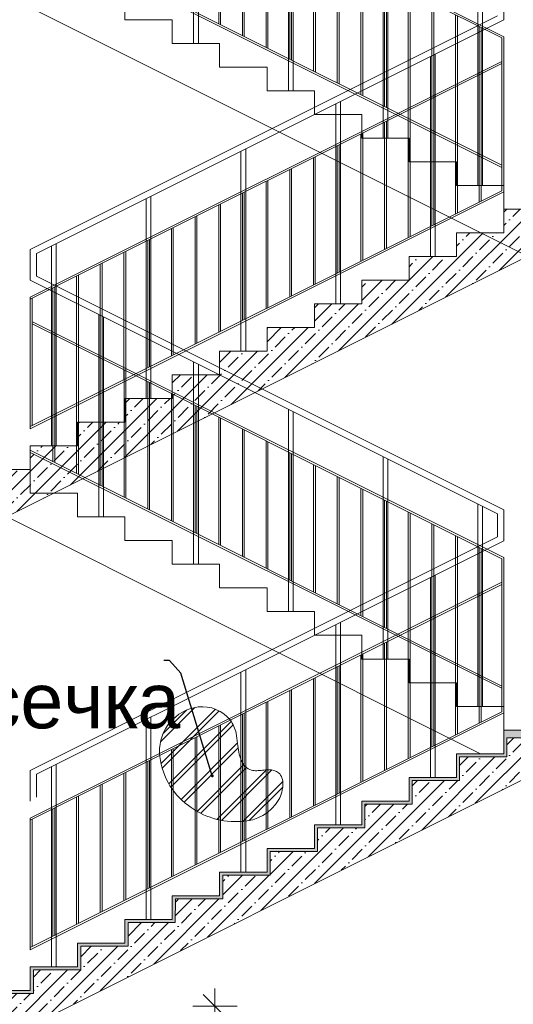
# Model space of a CAD drawing. Header units: millimetres. Extents: x -7244646 to -5701154, y 5723682 to 6071635.
# Tile 43 of 256: x -6390149 to -6387022, y 5743622 to 5749859. Entities that reach past the tile are written whole.
import ezdxf

# ---------------------------------------------------------------- set-up
doc = ezdxf.new("R2010")
doc.units = ezdxf.units.MM
doc.header["$MEASUREMENT"] = 0
for name, color, linetype, lineweight in [('0_Ном._пера__1', 7, 'Continuous', 0), ('0_Ном._пера__120', 7, 'Continuous', 0), ('АР-вертикальная связь - Лестница.АР_Ном._пера__1', 7, 'Continuous', 0), ('АР-Чертеж-Размеры.АР_Ном._пера__1', 7, 'Continuous', 0), ('Перекрытие_Ном._пера__1', 7, 'Continuous', 0)]:
    doc.layers.add(name, color=color, linetype=linetype, lineweight=lineweight)
doc.layers.add('АР-Чертеж-Размеры.АР', color=7, linetype='Continuous')
doc.styles.add('РЎР“Р•РќР•Р\xa0Р\x98Р\xa0_РЎРўР\x98Р›Р¬_2', font='arial.ttf')
doc.dimstyles.new('СГЕНЕРИР_СТИЛЬ__1', dxfattribs={"dimtxt": 500, "dimasz": 237.5, "dimexe": 0.18, "dimexo": 43263.067461, "dimgap": 0, "dimtad": 1, "dimlfac": 0.001, "dimzin": 0, "dimdsep": 46, "dimtxsty": 'РЎР“Р•РќР•Р\xa0Р\x98Р\xa0_РЎРўР\x98Р›Р¬_2', "dimblk": 'ARROWHEAD_6', "dimblk1": 'ARROWHEAD_6', "dimblk2": 'ARROWHEAD_6', "dimcen": 0.09, "dimclrd": 7, "dimclre": 7, "dimclrt": 7, "dimadec": 0, "dimazin": 0, "dimtfac": 1, "dimtdec": 4, "dimtmove": 2, "dimatfit": 3, "dimfxl": 1, "dimtolj": 1, "dimtzin": 0, "dimarcsym": 0})
doc.dimstyles.new('СГЕНЕРИР_СТИЛЬ__12', dxfattribs={"dimtxt": 0.18, "dimasz": 36.48, "dimexe": 0.18, "dimexo": 0.0625, "dimgap": 0, "dimtad": 0, "dimtih": 1, "dimtoh": 1, "dimdec": 4, "dimzin": 0, "dimdsep": 46, "dimcen": 0.09, "dimadec": 0, "dimazin": 0, "dimtfac": 1, "dimtdec": 4, "dimtmove": 0, "dimatfit": 3, "dimldrblk": 'ARROWHEAD_11', "dimfxl": 1, "dimtolj": 1, "dimtzin": 0, "dimarcsym": 0})
doc.dimstyles.new('СГЕНЕРИР_СТИЛЬ__2', dxfattribs={"dimtxt": 350, "dimasz": 142.5, "dimexe": 0.18, "dimexo": 300000, "dimgap": 0, "dimtad": 1, "dimlfac": 0.001, "dimzin": 0, "dimdsep": 46, "dimtxsty": 'РЎР“Р•РќР•Р\xa0Р\x98Р\xa0_РЎРўР\x98Р›Р¬_2', "dimblk": 'ARROWHEAD_6', "dimblk1": 'ARROWHEAD_6', "dimblk2": 'ARROWHEAD_6', "dimcen": 0.09, "dimclrd": 7, "dimclre": 7, "dimclrt": 7, "dimadec": 0, "dimazin": 0, "dimtfac": 1, "dimtdec": 4, "dimtmove": 0, "dimatfit": 3, "dimfxl": 1, "dimtolj": 1, "dimtzin": 0, "dimarcsym": 0})
pattern_1 = [(45, (-7387333.12, 5739809.18), (-84.852814, 84.852814), []), (45, (-7387375.54, 5739851.61), (-84.852814, 84.852814), [90, -30, 0, -30])]

# ---------------------------------------------------------------- blocks, each defined once
blk = doc.blocks.new('*D52', base_point=(-7387333.1, 5739809.2))
at = {"layer": 'АР-Чертеж-Размеры.АР_Ном._пера__1', "color": 7, "linetype": 'Continuous', "lineweight": 0, "transparency": 16777216}
for p, q in [((-6411439.3, 5858499.2), (-6411439.3, 5858686.7)), ((-6411314.3, 5858374.2), (-6411564.3, 5858624.2)), ((-6388218.7, 5858499.2), (-6411673.7, 5858499.2)), ((-6411439.3, 5738589.2), (-6411439.3, 5858499.2)), ((-6411564.3, 5738714.2), (-6411314.3, 5738464.2)), ((-6411204.9, 5738589.2), (-6411673.7, 5738589.2)), ((-6411439.3, 5738401.7), (-6411439.3, 5738589.2))]:
    blk.add_line(p, q, dxfattribs=at)
at = {"layer": 'АР-Чертеж-Размеры.АР_Ном._пера__1', "color": 7, "lineweight": 0, "transparency": 16777216, "insert": (-6411889.3, 5853972.3), "char_height": 500, "attachment_point": 7, "rotation": 90, "style": 'РЎР“Р•РќР•Р\xa0Р\x98Р\xa0_РЎРўР\x98Р›Р¬_2'}
blk.add_mtext('\\A1;{\\pql;\\fArial|b0|i0|c204|p0;\\W1.000000;119,91}', dxfattribs=at)
blk = doc.blocks.new('ARROWHEAD_6')
at = {"color": 0, "linetype": 'Continuous', "lineweight": 0}
for p, q in [((-0.5, -0.5), (0.5, 0.5)), ((0, 0), (-1, 0))]:
    blk.add_line(p, q, dxfattribs=at)
blk = doc.blocks.new('*D67', base_point=(-7387333.1, 5739809.2))
at = {"layer": 'АР-Чертеж-Размеры.АР_Ном._пера__1', "color": 7, "linetype": 'Continuous', "lineweight": 0, "transparency": 16777216}
for p, q in [((-6388836.8, 5743534.2), (-6388986.8, 5743684.2)), ((-6388911.8, 5743609.2), (-6388911.8, 5743721.7)), ((-6388771.1, 5743609.2), (-6389052.4, 5743609.2)), ((-6388911.8, 5742009.4), (-6388911.8, 5743609.2)), ((-6388986.8, 5742084.4), (-6388836.8, 5741934.4)), ((-6388771.1, 5742009.4), (-6389052.4, 5742009.4)), ((-6388911.8, 5741896.9), (-6388911.8, 5742009.4))]:
    blk.add_line(p, q, dxfattribs=at)
at = {"layer": 'АР-Чертеж-Размеры.АР_Ном._пера__1', "color": 7, "lineweight": 0, "transparency": 16777216, "insert": (-6388981.8, 5742342.2), "char_height": 350, "attachment_point": 7, "rotation": 90, "style": 'РЎР“Р•РќР•Р\xa0Р\x98Р\xa0_РЎРўР\x98Р›Р¬_2'}
blk.add_mtext('\\A1;{\\pql;\\fArial|b0|i0|c204|p0;\\W1.000000;1,60}', dxfattribs=at)
blk = doc.blocks.new('ARROWHEAD_11')
at = {"color": 0, "linetype": 'Continuous', "lineweight": 0}
blk.add_line((0, 0), (-1, 0), dxfattribs=at)
at = {"color": 0, "linetype": 'Continuous', "lineweight": 0, "const_width": 0.25, "flags": 128}
blk.add_lwpolyline([(-0.125, 0, 1), (0.125, 0, 1)], format="xyb", close=True, dxfattribs=at)

msp = doc.modelspace()

# ---------------------------------------------------------------- hatches: boundary and pattern name
at = {"layer": '0_Ном._пера__1', "linetype": 'Continuous', "lineweight": 0}
h = msp.add_hatch(dxfattribs=at)
h.set_pattern_fill('01_КИРПИЧ_1_100_0003', style=0, pattern_type=2)
h.set_pattern_definition([(45, (-7387333.12, 5739809.18), (-88.388348, 88.388348), []), (45, (-7387350.79, 5739826.86), (-88.388348, 88.388348), [])])
h.paths.add_polyline_path([(-6389079.964, 5744881.12, 0.18759407), (-6388744.348, 5744780.403, 0.26515486), (-6388507.526, 5744918.315, 0.11301328), (-6388481.06, 5745015.121, 0.09233855), (-6388487.39, 5745056.547, 0.12919324), (-6388508.878, 5745088.012, 0.17630849), (-6388570.817, 5745107.774, 0.031185), (-6388611.495, 5745104.639, -0.02309397), (-6388645.951, 5745101.604, -0.07098503), (-6388679.676, 5745105.004, -0.13450378), (-6388719.961, 5745128.746, -0.08992836), (-6388745.496, 5745167.283, -0.05853475), (-6388761.169, 5745219.762, -0.01934624), (-6388768.55, 5745274.5, 0.02734226), (-6388778.028, 5745339.579, 0.10629286), (-6388814.269, 5745421.029, 0.26028032), (-6389018.724, 5745505.552, 0.38891522), (-6389262.315, 5745215.699, 0.22757423)])
at = {"layer": 'АР-вертикальная связь - Лестница.АР_Ном._пера__1', "linetype": 'Continuous', "lineweight": 0}
h = msp.add_hatch(dxfattribs=at)
h.set_pattern_fill('ЖЕЛЕЗОБЕТОН__PROJECT__0003', style=0, pattern_type=2)
h.set_pattern_definition(pattern_1)
h.paths.add_polyline_path([(-6390382.137, 5747009.18), (-6390382.137, 5746802.344), (-6390215.366, 5746718.959), (-6390088.539, 5746782.373), (-6386782.137, 5748435.574), (-6386782.137, 5748659.18), (-6386807.137, 5748659.18), (-6387082.137, 5748659.18), (-6387082.137, 5748509.18), (-6387382.137, 5748509.18), (-6387382.137, 5748359.18), (-6387682.137, 5748359.18), (-6387682.137, 5748209.18), (-6387982.137, 5748209.18), (-6387982.137, 5748059.18), (-6388282.137, 5748059.18), (-6388282.137, 5747909.18), (-6388582.137, 5747909.18), (-6388582.137, 5747759.18), (-6388882.137, 5747759.18), (-6388882.858, 5747609.18), (-6389182.137, 5747609.18), (-6389182.137, 5747459.18), (-6389482.137, 5747459.18), (-6389482.137, 5747309.18), (-6389782.137, 5747309.18), (-6389782.137, 5747159.18), (-6390082.137, 5747159.18), (-6390082.137, 5747009.18)])
h = msp.add_hatch(dxfattribs=at)
h.set_pattern_fill('ЖЕЛЕЗОБЕТОН__PROJECT__0003', style=0, pattern_type=2)
h.set_pattern_definition(pattern_1)
h.paths.add_polyline_path([(-6390362.137, 5743689.18), (-6390362.137, 5743389.18), (-6390274.923, 5743389.18), (-6389904.329, 5743574.477), (-6387082.137, 5744985.573), (-6386834.923, 5745109.18), (-6385862.134, 5745109.18), (-6385862.134, 5745309.18), (-6387062.137, 5745309.18), (-6387062.137, 5745189.18), (-6387362.137, 5745189.18), (-6387362.137, 5745039.18), (-6387662.137, 5745039.18), (-6387662.137, 5744889.18), (-6387962.137, 5744889.18), (-6387962.137, 5744739.18), (-6388262.137, 5744739.18), (-6388262.137, 5744589.18), (-6388562.137, 5744589.18), (-6388562.137, 5744439.18), (-6388862.137, 5744439.18), (-6388862.137, 5744289.18), (-6389162.233, 5744289.18), (-6389162.954, 5744139.18), (-6389462.137, 5744139.18), (-6389462.137, 5743989.18), (-6389762.137, 5743989.18), (-6389762.137, 5743839.18), (-6390062.137, 5743839.18), (-6390062.137, 5743689.18)])
at = {"layer": 'Перекрытие_Ном._пера__1', "linetype": 'Continuous', "lineweight": 0, "true_color": 0x000000}
msp.add_hatch(color=18, dxfattribs=at).paths.add_polyline_path([(-6390382.137, 5743709.18), (-6390382.137, 5743689.18), (-6390362.137, 5743689.18), (-6390062.137, 5743689.18), (-6390062.137, 5743839.18), (-6389762.137, 5743839.18), (-6389762.137, 5743989.18), (-6389462.137, 5743989.18), (-6389462.137, 5744139.18), (-6389162.954, 5744139.18), (-6389162.233, 5744289.18), (-6388862.137, 5744289.18), (-6388862.137, 5744439.18), (-6388562.137, 5744439.18), (-6388562.137, 5744589.18), (-6388262.137, 5744589.18), (-6388262.137, 5744739.18), (-6387962.137, 5744739.18), (-6387962.137, 5744889.18), (-6387662.137, 5744889.18), (-6387662.137, 5745039.18), (-6387362.137, 5745039.18), (-6387362.137, 5745189.18), (-6387062.137, 5745189.18), (-6387062.137, 5745309.18), (-6385862.134, 5745309.18), (-6385862.134, 5745359.18), (-6387082.137, 5745359.18), (-6387082.137, 5745209.18), (-6387382.137, 5745209.18), (-6387382.137, 5745059.18), (-6387682.137, 5745059.18), (-6387682.137, 5744909.18), (-6387982.137, 5744909.18), (-6387982.137, 5744759.18), (-6388282.137, 5744759.18), (-6388282.137, 5744609.18), (-6388582.137, 5744609.18), (-6388582.137, 5744459.18), (-6388882.137, 5744459.18), (-6388882.137, 5744309.18), (-6389182.137, 5744309.18), (-6389182.858, 5744159.18), (-6389482.137, 5744159.18), (-6389482.137, 5744009.18), (-6389782.137, 5744009.18), (-6389782.137, 5743859.18), (-6390082.137, 5743859.18), (-6390082.137, 5743709.18)])

# ---------------------------------------------------------------- linework, layer by layer
at = {"layer": '0_Ном._пера__120', "color": 7, "linetype": 'Continuous', "lineweight": 0}
for p, q in [((-6387093.986, 5749743.764), (-6390070.287, 5751231.914)), ((-6387082.137, 5749751.256), (-6390068.645, 5751244.51)), ((-6387093.986, 5748937.18), (-6390082.137, 5750431.256)), ((-6387093.986, 5748923.764), (-6390082.137, 5750417.839)), ((-6387082.137, 5750053.616), (-6387082.137, 5749858.82)), ((-6390082.137, 5748403.541), (-6387122.137, 5749883.541)), ((-6390042.137, 5748378.82), (-6387082.137, 5749858.82)), ((-6390082.137, 5748101.18), (-6387093.986, 5749595.256)), ((-6390082.137, 5748087.764), (-6387093.986, 5749581.839)), ((-6390082.137, 5747281.18), (-6387093.986, 5748775.256)), ((-6390082.137, 5747267.764), (-6387082.137, 5748767.764)), ((-6390082.137, 5748403.541), (-6390082.137, 5748208.895)), ((-6390042.137, 5748378.82), (-6390042.137, 5748233.616)), ((-6387082.137, 5746753.616), (-6390042.137, 5748233.616)), ((-6387122.137, 5746728.895), (-6390082.137, 5748208.895)), ((-6387093.986, 5746443.764), (-6390070.287, 5747931.914)), ((-6387082.137, 5746451.256), (-6390068.645, 5747944.51)), ((-6387093.986, 5745637.18), (-6390082.137, 5747131.256)), ((-6387093.986, 5745623.764), (-6390082.137, 5747117.839)), ((-6387082.137, 5746753.616), (-6387082.137, 5746558.82)), ((-6387122.137, 5746728.895), (-6387122.137, 5746583.541)), ((-6390082.137, 5745103.541), (-6387122.137, 5746583.541)), ((-6390042.137, 5745078.82), (-6387082.137, 5746558.82)), ((-6390082.137, 5744801.18), (-6387093.986, 5746295.256)), ((-6390082.137, 5744787.764), (-6387093.986, 5746281.839)), ((-6390082.137, 5743981.18), (-6387093.986, 5745475.256)), ((-6390082.137, 5743967.764), (-6387082.137, 5745467.764)), ((-6390082.137, 5745103.541), (-6390082.137, 5744908.895)), ((-6390042.137, 5745078.82), (-6390042.137, 5744933.616))]:
    msp.add_line(p, q, dxfattribs=at)
for points in [[(-6389046.986, 5750991.32), (-6389046.986, 5749709.18)], [(-6389016.986, 5750976.32), (-6389016.986, 5749709.18)], [(-6388446.988, 5750691.321), (-6388446.988, 5749409.18)], [(-6388416.988, 5750676.321), (-6388416.988, 5749409.18)], [(-6388887.836, 5749834.105), (-6388887.836, 5750640.689)], [(-6388875.986, 5749828.18), (-6388875.986, 5750634.764)], [(-6388737.836, 5749759.105), (-6388737.836, 5750565.689)], [(-6388725.986, 5749753.18), (-6388725.986, 5750559.764)], [(-6388587.836, 5749684.105), (-6388587.836, 5750490.689)], [(-6388575.986, 5749678.18), (-6388575.986, 5750484.764)], [(-6388437.986, 5749609.18), (-6388437.986, 5750415.761)], [(-6388426.137, 5749603.256), (-6388426.137, 5750409.839)], [(-6387846.984, 5750391.319), (-6387846.984, 5749109.18)], [(-6387816.984, 5750376.319), (-6387816.984, 5749109.18)], [(-6388287.836, 5749534.105), (-6388287.836, 5750340.689)], [(-6388275.986, 5749528.18), (-6388275.986, 5750334.764)], [(-6388137.836, 5749459.105), (-6388137.836, 5750265.689)], [(-6388125.986, 5749453.18), (-6388125.986, 5750259.764)], [(-6387987.836, 5749384.105), (-6387987.836, 5750190.689)], [(-6387975.986, 5749378.18), (-6387975.986, 5750184.764)], [(-6387837.986, 5749309.18), (-6387837.986, 5750115.761)], [(-6387826.137, 5749303.256), (-6387826.137, 5750109.839)], [(-6390082.137, 5749935.574), (-6386932.137, 5748360.574), (-6386782.137, 5748435.574), (-6386782.137, 5748659.18), (-6387082.137, 5748659.18), (-6387082.137, 5748809.18), (-6387382.137, 5748809.18), (-6387382.137, 5748959.18), (-6387682.137, 5748959.18), (-6387682.137, 5749109.18), (-6387982.137, 5749109.18), (-6387982.137, 5749259.18), (-6388282.137, 5749259.18), (-6388282.137, 5749409.18), (-6388582.137, 5749409.18), (-6388582.137, 5749559.18), (-6388882.137, 5749559.18), (-6388882.137, 5749709.18), (-6389182.137, 5749709.18), (-6389182.137, 5749859.18), (-6389482.137, 5749859.18), (-6389482.137, 5750009.18), (-6389782.137, 5750009.18), (-6389782.137, 5750085.573)], [(-6387687.836, 5749234.105), (-6387687.836, 5750040.689)], [(-6387246.986, 5750091.32), (-6387246.986, 5748809.18)], [(-6387216.986, 5750076.32), (-6387216.986, 5748809.18)], [(-6387675.986, 5749228.18), (-6387675.986, 5750034.764)], [(-6387537.836, 5749159.105), (-6387537.836, 5749965.689)], [(-6387525.986, 5749153.18), (-6387525.986, 5749959.764)], [(-6387387.836, 5749084.105), (-6387387.836, 5749890.689)], [(-6387375.986, 5749078.18), (-6387375.986, 5749884.764)], [(-6387237.986, 5749009.18), (-6387237.986, 5749815.761)], [(-6387226.137, 5749003.256), (-6387226.137, 5749809.839)], [(-6387093.986, 5748923.689), (-6387093.986, 5749743.764)], [(-6387082.137, 5748917.764), (-6387082.137, 5749751.256)], [(-6387547.137, 5749626.32), (-6387547.137, 5748359.18)], [(-6387517.137, 5749641.32), (-6387517.137, 5748359.18)], [(-6387093.986, 5748775.256), (-6387093.986, 5749584.839)], [(-6387082.137, 5748767.764), (-6387082.137, 5749590.764)], [(-6387237.986, 5748703.256), (-6387237.986, 5749509.839)], [(-6387226.137, 5748709.178), (-6387226.137, 5749515.764)], [(-6387387.986, 5748628.256), (-6387387.986, 5749434.839)], [(-6387376.137, 5748634.18), (-6387376.137, 5749440.764)], [(-6387537.986, 5748553.256), (-6387537.986, 5749359.839)], [(-6387526.137, 5748559.18), (-6387526.137, 5749365.761)], [(-6388147.137, 5749326.32), (-6388147.137, 5748059.18)], [(-6388117.137, 5749341.32), (-6388117.137, 5748059.18)], [(-6387688.137, 5748478.18), (-6387688.137, 5749284.764)], [(-6387676.287, 5748484.105), (-6387676.287, 5749290.689)], [(-6387838.137, 5748403.18), (-6387838.137, 5749209.764)], [(-6387826.287, 5748409.105), (-6387826.287, 5749215.689)], [(-6387988.137, 5748328.18), (-6387988.137, 5749134.764)], [(-6387976.287, 5748334.105), (-6387976.287, 5749140.689)], [(-6388137.986, 5748253.256), (-6388137.986, 5749059.839)], [(-6388126.137, 5748259.18), (-6388126.137, 5749065.761)], [(-6388747.135, 5749026.321), (-6388747.135, 5747759.18)], [(-6388717.135, 5749041.321), (-6388717.135, 5747759.18)], [(-6388288.137, 5748178.18), (-6388288.137, 5748984.764)], [(-6388276.287, 5748184.105), (-6388276.287, 5748990.689)], [(-6388438.137, 5748103.18), (-6388438.137, 5748909.764)], [(-6388426.287, 5748109.105), (-6388426.287, 5748915.689)], [(-6388588.137, 5748028.18), (-6388588.137, 5748834.764)], [(-6388576.287, 5748034.105), (-6388576.287, 5748840.689)], [(-6389317.139, 5748741.319), (-6389317.139, 5747459.18)], [(-6388737.986, 5747953.256), (-6388737.986, 5748759.839)], [(-6388726.137, 5747959.18), (-6388726.137, 5748765.761)], [(-6389347.139, 5748726.319), (-6389347.139, 5747459.18)], [(-6388888.137, 5747878.18), (-6388888.137, 5748684.764)], [(-6388876.287, 5747884.105), (-6388876.287, 5748690.689)], [(-6390382.137, 5747009.18), (-6390082.137, 5747009.18), (-6390082.137, 5747159.18), (-6389782.137, 5747159.18), (-6389782.137, 5747309.18), (-6389482.137, 5747309.18), (-6389482.137, 5747459.18), (-6389182.137, 5747459.18), (-6389182.137, 5747609.18), (-6388882.858, 5747609.18), (-6388882.137, 5747759.18), (-6388582.137, 5747759.18), (-6388582.137, 5747909.18), (-6388282.137, 5747909.18), (-6388282.137, 5748059.18), (-6387982.137, 5748059.18), (-6387982.137, 5748209.18), (-6387682.137, 5748209.18), (-6387682.137, 5748359.18), (-6387382.137, 5748359.18), (-6387382.137, 5748509.18), (-6387082.137, 5748509.18), (-6387082.137, 5748659.18), (-6386782.137, 5748659.18)], [(-6389038.137, 5747803.18), (-6389038.137, 5748609.764)], [(-6389026.287, 5747809.105), (-6389026.287, 5748615.689)], [(-6389188.137, 5747728.18), (-6389188.137, 5748534.764)], [(-6389176.287, 5747734.105), (-6389176.287, 5748540.689)], [(-6386782.137, 5748435.574), (-6390215.366, 5746718.959)], [(-6389947.137, 5748426.32), (-6389947.137, 5747159.18)], [(-6389917.137, 5748441.32), (-6389917.137, 5747159.18)], [(-6389337.986, 5747653.256), (-6389337.986, 5748459.839)], [(-6389326.137, 5747659.18), (-6389326.137, 5748465.761)], [(-6389488.137, 5747578.18), (-6389488.137, 5748384.764)], [(-6389476.287, 5747584.105), (-6389476.287, 5748390.689)], [(-6389638.137, 5747503.18), (-6389638.137, 5748309.764)], [(-6389626.287, 5747509.105), (-6389626.287, 5748315.689)], [(-6389788.137, 5747428.18), (-6389788.137, 5748234.764)], [(-6389776.287, 5747434.105), (-6389776.287, 5748240.689)], [(-6389937.986, 5747353.256), (-6389937.986, 5748159.839)], [(-6389926.137, 5747359.18), (-6389926.137, 5748165.761)], [(-6390082.137, 5747267.764), (-6390082.137, 5748101.18)], [(-6390070.287, 5747287.105), (-6390070.287, 5748093.689)], [(-6389646.986, 5747991.32), (-6389646.986, 5746709.18)], [(-6389616.986, 5747976.32), (-6389616.986, 5746709.18)], [(-6389937.986, 5747059.178), (-6389937.986, 5747865.764)], [(-6389926.137, 5747053.256), (-6389926.137, 5747859.839)], [(-6389787.986, 5746984.18), (-6389787.986, 5747790.764)], [(-6389776.137, 5746978.256), (-6389776.137, 5747784.839)], [(-6389637.986, 5746909.18), (-6389637.986, 5747715.761)], [(-6389626.137, 5746903.256), (-6389626.137, 5747709.839)], [(-6389046.986, 5747691.32), (-6389046.986, 5746409.18)], [(-6389016.986, 5747676.32), (-6389016.986, 5746409.18)], [(-6389487.836, 5746834.105), (-6389487.836, 5747640.689)], [(-6389475.986, 5746828.18), (-6389475.986, 5747634.764)], [(-6389337.836, 5746759.105), (-6389337.836, 5747565.689)], [(-6389325.986, 5746753.18), (-6389325.986, 5747559.764)], [(-6389187.836, 5746684.105), (-6389187.836, 5747490.689)], [(-6389175.986, 5746678.18), (-6389175.986, 5747484.764)], [(-6389037.986, 5746609.18), (-6389037.986, 5747415.761)], [(-6389026.137, 5746603.256), (-6389026.137, 5747409.839)], [(-6388446.988, 5747391.321), (-6388446.988, 5746109.18)], [(-6388416.988, 5747376.321), (-6388416.988, 5746109.18)], [(-6388887.836, 5746534.105), (-6388887.836, 5747340.689)], [(-6388875.986, 5746528.18), (-6388875.986, 5747334.764)], [(-6388737.836, 5746459.105), (-6388737.836, 5747265.689)], [(-6388725.986, 5746453.18), (-6388725.986, 5747259.764)], [(-6388587.836, 5746384.105), (-6388587.836, 5747190.689)], [(-6388575.986, 5746378.18), (-6388575.986, 5747184.764)], [(-6388437.986, 5746309.18), (-6388437.986, 5747115.761)], [(-6388426.137, 5746303.256), (-6388426.137, 5747109.839)], [(-6387846.984, 5747091.319), (-6387846.984, 5745809.18)], [(-6387816.984, 5747076.319), (-6387816.984, 5745809.18)], [(-6387082.137, 5745209.18), (-6387082.137, 5745509.18), (-6387382.137, 5745509.18), (-6387382.137, 5745659.18), (-6387682.137, 5745659.18), (-6387682.137, 5745809.18), (-6387982.137, 5745809.18), (-6387982.137, 5745959.18), (-6388281.415, 5745959.18), (-6388282.137, 5746109.18), (-6388582.137, 5746109.18), (-6388582.137, 5746259.18), (-6388882.137, 5746259.18), (-6388882.137, 5746409.18), (-6389182.137, 5746409.18), (-6389182.137, 5746559.18), (-6389482.137, 5746559.18), (-6389482.137, 5746709.18), (-6389782.137, 5746709.18), (-6389782.137, 5746859.18), (-6390082.137, 5746859.18), (-6390082.137, 5747009.18), (-6390382.137, 5747009.18)], [(-6388287.836, 5746234.105), (-6388287.836, 5747040.689)], [(-6388275.986, 5746228.18), (-6388275.986, 5747034.764)], [(-6388137.836, 5746159.105), (-6388137.836, 5746965.689)], [(-6388125.986, 5746153.18), (-6388125.986, 5746959.764)], [(-6387987.836, 5746084.105), (-6387987.836, 5746890.689)], [(-6387975.986, 5746078.18), (-6387975.986, 5746884.764)], [(-6387837.986, 5746009.18), (-6387837.986, 5746815.761)], [(-6387826.137, 5746003.256), (-6387826.137, 5746809.839)], [(-6390382.137, 5746785.574), (-6387229.35, 5745209.18)], [(-6387687.836, 5745934.105), (-6387687.836, 5746740.689)], [(-6387675.986, 5745928.18), (-6387675.986, 5746734.764)], [(-6387246.986, 5746791.32), (-6387246.986, 5745509.18)], [(-6387216.986, 5746776.32), (-6387216.986, 5745509.18)], [(-6387537.836, 5745859.105), (-6387537.836, 5746665.689)], [(-6387525.986, 5745853.18), (-6387525.986, 5746659.764)], [(-6387387.836, 5745784.105), (-6387387.836, 5746590.689)], [(-6387375.986, 5745778.18), (-6387375.986, 5746584.764)], [(-6387237.986, 5745709.18), (-6387237.986, 5746515.761)], [(-6387226.137, 5745703.256), (-6387226.137, 5746509.839)], [(-6387093.986, 5745623.689), (-6387093.986, 5746443.764)], [(-6387082.137, 5745617.764), (-6387082.137, 5746451.256)], [(-6387547.137, 5746326.32), (-6387547.137, 5745059.18)], [(-6387517.137, 5746341.32), (-6387517.137, 5745059.18)], [(-6387093.986, 5745475.256), (-6387093.986, 5746284.839)], [(-6387082.137, 5745467.764), (-6387082.137, 5746290.764)], [(-6387237.986, 5745403.256), (-6387237.986, 5746209.839)], [(-6387226.137, 5745409.178), (-6387226.137, 5746215.764)], [(-6387387.986, 5745328.256), (-6387387.986, 5746134.839)], [(-6387376.137, 5745334.18), (-6387376.137, 5746140.764)], [(-6387537.986, 5745253.256), (-6387537.986, 5746059.839)], [(-6387526.137, 5745259.18), (-6387526.137, 5746065.761)], [(-6388147.137, 5746026.32), (-6388147.137, 5744759.18)], [(-6388117.137, 5746041.32), (-6388117.137, 5744759.18)], [(-6387676.287, 5745184.105), (-6387676.287, 5745990.689)], [(-6387688.137, 5745178.18), (-6387688.137, 5745984.764)], [(-6387838.137, 5745103.18), (-6387838.137, 5745909.764)], [(-6387826.287, 5745109.105), (-6387826.287, 5745915.689)], [(-6387988.137, 5745028.18), (-6387988.137, 5745834.764)], [(-6387976.287, 5745034.105), (-6387976.287, 5745840.689)], [(-6388717.135, 5745741.321), (-6388717.135, 5744459.18)], [(-6388137.986, 5744953.256), (-6388137.986, 5745759.839)], [(-6388126.137, 5744959.18), (-6388126.137, 5745765.761)], [(-6388747.135, 5745726.321), (-6388747.135, 5744459.18)], [(-6388288.137, 5744878.18), (-6388288.137, 5745684.764)], [(-6388276.287, 5744884.105), (-6388276.287, 5745690.689)], [(-6388426.287, 5744809.105), (-6388426.287, 5745615.689)], [(-6388438.137, 5744803.18), (-6388438.137, 5745609.764)], [(-6388588.137, 5744728.18), (-6388588.137, 5745534.764)], [(-6388576.287, 5744734.105), (-6388576.287, 5745540.689)], [(-6389347.139, 5745426.319), (-6389347.139, 5744159.18)], [(-6389317.139, 5745441.319), (-6389317.139, 5744159.18)], [(-6388737.986, 5744653.256), (-6388737.986, 5745459.839)], [(-6388726.137, 5744659.18), (-6388726.137, 5745465.761)], [(-6388888.137, 5744578.18), (-6388888.137, 5745384.764)], [(-6388876.287, 5744584.105), (-6388876.287, 5745390.689)], [(-6390382.137, 5743709.18), (-6390082.137, 5743709.18), (-6390082.137, 5743859.18), (-6389782.137, 5743859.18), (-6389782.137, 5744009.18), (-6389482.137, 5744009.18), (-6389482.137, 5744159.18), (-6389182.858, 5744159.18), (-6389182.137, 5744309.18), (-6388882.137, 5744309.18), (-6388882.137, 5744459.18), (-6388582.137, 5744459.18), (-6388582.137, 5744609.18), (-6388282.137, 5744609.18), (-6388282.137, 5744759.18), (-6387982.137, 5744759.18), (-6387982.137, 5744909.18), (-6387682.137, 5744909.18), (-6387682.137, 5745059.18), (-6387382.137, 5745059.18), (-6387382.137, 5745209.18), (-6387082.137, 5745209.18), (-6387082.137, 5745359.18), (-6385862.134, 5745359.18)], [(-6390362.137, 5743689.18), (-6390062.137, 5743689.18), (-6390062.137, 5743839.18), (-6389762.137, 5743839.18), (-6389762.137, 5743989.18), (-6389462.137, 5743989.18), (-6389462.137, 5744139.18), (-6389162.954, 5744139.18), (-6389162.233, 5744289.18), (-6388862.137, 5744289.18), (-6388862.137, 5744439.18), (-6388562.137, 5744439.18), (-6388562.137, 5744589.18), (-6388262.137, 5744589.18), (-6388262.137, 5744739.18), (-6387962.137, 5744739.18), (-6387962.137, 5744889.18), (-6387662.137, 5744889.18), (-6387662.137, 5745039.18), (-6387362.137, 5745039.18), (-6387362.137, 5745189.18), (-6387062.137, 5745189.18), (-6387062.137, 5745309.18), (-6385862.134, 5745309.18)], [(-6389038.137, 5744503.18), (-6389038.137, 5745309.764)], [(-6389026.287, 5744509.105), (-6389026.287, 5745315.689)], [(-6389176.287, 5744434.105), (-6389176.287, 5745240.689)], [(-6389188.137, 5744428.18), (-6389188.137, 5745234.764)], [(-6389947.137, 5745126.32), (-6389947.137, 5743859.18)], [(-6389917.137, 5745141.32), (-6389917.137, 5743859.18)], [(-6389337.986, 5744353.256), (-6389337.986, 5745159.839)], [(-6389326.137, 5744359.18), (-6389326.137, 5745165.761)], [(-6386834.923, 5745109.18), (-6387082.137, 5744985.573), (-6390274.923, 5743389.18)], [(-6389488.137, 5744278.18), (-6389488.137, 5745084.764)], [(-6389476.287, 5744284.105), (-6389476.287, 5745090.689)], [(-6389638.137, 5744203.18), (-6389638.137, 5745009.764)], [(-6389626.287, 5744209.105), (-6389626.287, 5745015.689)], [(-6389788.137, 5744128.18), (-6389788.137, 5744934.764)], [(-6389776.287, 5744134.105), (-6389776.287, 5744940.689)], [(-6389926.137, 5744059.18), (-6389926.137, 5744865.761)], [(-6390082.137, 5743967.764), (-6390082.137, 5744801.18)], [(-6389937.986, 5744053.256), (-6389937.986, 5744859.839)], [(-6390070.287, 5743987.105), (-6390070.287, 5744793.689)]]:
    msp.add_lwpolyline(points, dxfattribs=at)
at = {"layer": '0_Ном._пера__120', "color": 7, "linetype": 'Continuous', "lineweight": 0, "flags": 128}
msp.add_lwpolyline([(-6389079.964, 5744881.12, 0.18759407), (-6388744.348, 5744780.403, 0.26515486), (-6388507.526, 5744918.315, 0.11301328), (-6388481.06, 5745015.121, 0.09233855), (-6388487.39, 5745056.547, 0.12919324), (-6388508.878, 5745088.012, 0.17630849), (-6388570.817, 5745107.774, 0.031185), (-6388611.495, 5745104.639, -0.02309397), (-6388645.951, 5745101.604, -0.07098503), (-6388679.676, 5745105.004, -0.13450378), (-6388719.961, 5745128.746, -0.08992836), (-6388745.496, 5745167.283, -0.05853475), (-6388761.169, 5745219.762, -0.01934624), (-6388768.55, 5745274.5, 0.02734226), (-6388778.028, 5745339.579, 0.10629286), (-6388814.269, 5745421.029, 0.26028032), (-6389018.724, 5745505.552, 0.38891522), (-6389262.315, 5745215.699, 0.22757423)], format="xyb", close=True, dxfattribs=at)

# ---------------------------------------------------------------- texts
at = {"layer": '0_Ном._пера__1', "color": 7, "linetype": 'Continuous', "lineweight": 0, "insert": (-6393613.604, 5745720.017), "char_height": 350, "attachment_point": 1, "style": 'РЎР“Р•РќР•Р\xa0Р\x98Р\xa0_РЎРўР\x98Р›Р¬_2'}
msp.add_mtext('\\A1;{\\pql;\\fArial|b0|i0|c204|p0;\\W1.000000;Пожарная рассечка}', dxfattribs=at)

# ---------------------------------------------------------------- dimensions: what is measured, and where the dimension line sits
at = {"layer": 'АР-Чертеж-Размеры.АР', "color": 7, "linetype": 'Continuous', "lineweight": 0}
for base, p1, p2, dimstyle, picture, middle in [((-6411439.299, 5858499.18), (-6410669.971, 5738589.18), (-6383892.346, 5858499.18), 'СГЕНЕРИР_СТИЛЬ__1', '*D52', (-6412139.299, 5855000.125)), ((-6388911.774, 5743609.18), (-6388678.549, 5742009.4), (-6388693.956, 5743609.18), 'СГЕНЕРИР_СТИЛЬ__2', '*D67', (-6389156.774, 5742795.283))]:
    dim = msp.add_linear_dim(base=base, p1=p1, p2=p2, angle=90, dimstyle=dimstyle, dxfattribs=at)
    dim.commit()
    dim.dimension.update_dxf_attribs({"geometry": picture, "text_midpoint": middle, "dimtype": 160, "text_rotation": 90})

# ---------------------------------------------------------------- leaders
at = {"layer": '0_Ном._пера__120', "color": 7, "linetype": 'Continuous', "lineweight": 0, "annotation_type": 0, "has_hookline": 1, "hookline_direction": 1, "text_width": 4423.226}
msp.add_leader([(-6388928.655, 5745068.483), (-6389127.989, 5745720.017), (-6389199.524, 5745800.017), (-6389236.004, 5745800.017)], dimstyle='СГЕНЕРИР_СТИЛЬ__12', dxfattribs=at)

doc.saveas('drawing.dxf')
